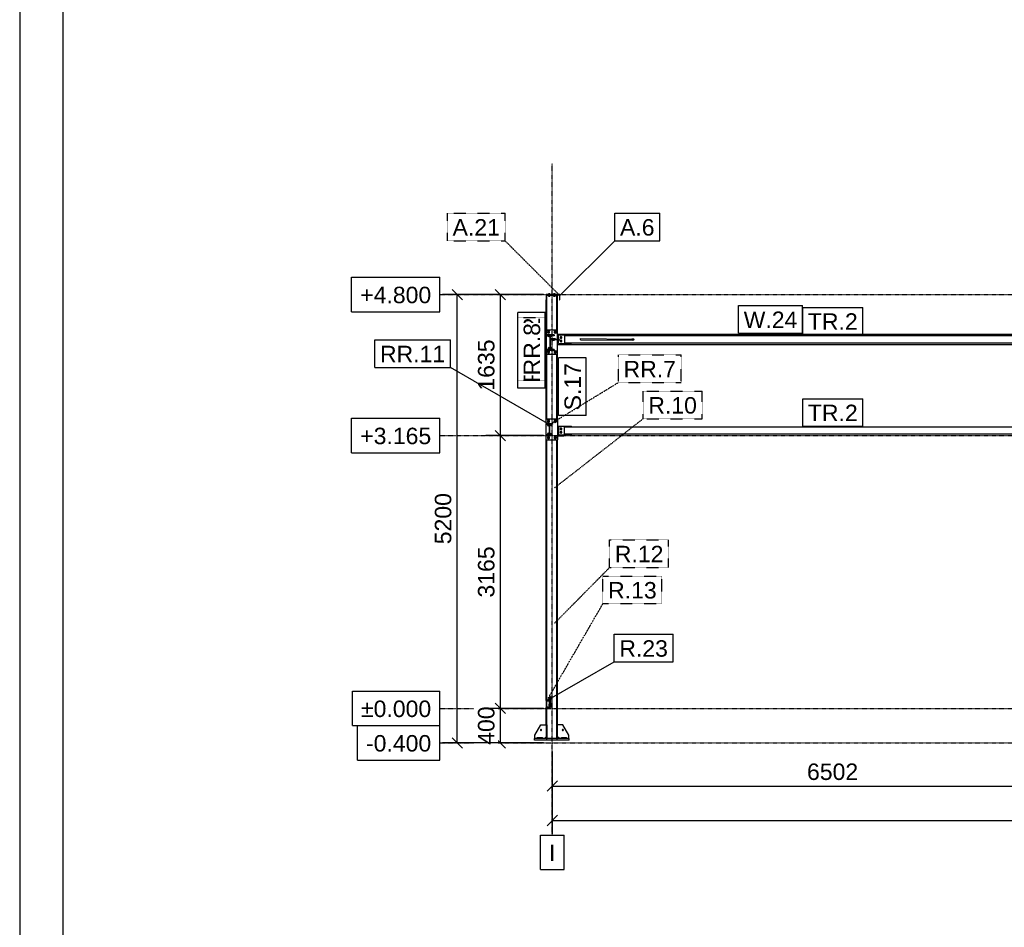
# Model space of a CAD drawing. Header units: millimetres. Extents: x 0 to 59400, y 0 to 42000.
# Tile 4 of 40: x 0 to 11416, y 10527 to 21054. Entities that reach past the tile are written whole.
import ezdxf

# ---------------------------------------------------------------- set-up
doc = ezdxf.new("R2010")
doc.units = ezdxf.units.MM
doc.linetypes.add('DXK_LINE_DOT2', pattern=[3.9198, 1.9599, -1.9599])
doc.linetypes.add('DXK_LINE_DOT3', pattern=[5.9187, 2.979, -0.9799, 0.9799, -0.9799])
for name, color, linetype in [('TS_FORMATKA', 7, 'Continuous'), ('TS_INNE_OBIEKTY', 7, 'Continuous'), ('TS_LINIE_WIDOCZNE', 7, 'Continuous'), ('TS_OPISY', 7, 'Continuous'), ('TS_OPISY_LINIE', 7, 'Continuous'), ('TS_OPISY_RAMKA', 7, 'Continuous'), ('TS_WYMIARY', 7, 'Continuous'), ('TS_WYMIARY_TEKST', 7, 'Continuous'), ('TS_WYPELNIENIE', 7, 'Continuous')]:
    doc.layers.add(name, color=color, linetype=linetype)
doc.styles.add('Arial', font='ARIAL.TTF', dxfattribs={"height": 0.2})

# ---------------------------------------------------------------- blocks, each defined once
blk = doc.blocks.new('Unknown-293000867-1306')
at = {"layer": 'TS_FORMATKA', "color": 7, "linetype": 'Continuous'}
for p, q in [((0, 42000), (0, 0)), ((500, 41500), (500, 500))]:
    blk.add_line(p, q, dxfattribs=at)
blk = doc.blocks.new('Bolt-293000867-1704 - 1320')
at = {"layer": 'TS_INNE_OBIEKTY', "color": 1, "linetype": 'Continuous'}
for p, q in [((6277, 16319), (6268, 16313)), ((6268, 16313), (6268, 16303)), ((6268, 16303), (6277, 16298)), ((6277, 16279), (6268, 16273)), ((6268, 16273), (6268, 16263)), ((6268, 16263), (6277, 16258)), ((6286, 16313), (6277, 16319)), ((6277, 16298), (6286, 16303)), ((6286, 16273), (6277, 16279)), ((6277, 16258), (6286, 16263)), ((6286, 16303), (6286, 16313)), ((6286, 16263), (6286, 16273))]:
    blk.add_line(p, q, dxfattribs=at)
for centre, radius, start, end in [((6277, 16308), 7, 18, 198), ((6277, 16308), 7, 198, 18), ((6277, 16268), 7, 18, 198), ((6277, 16268), 7, 198, 18), ((6277, 16308), 6, 90, 270), ((6277, 16268), 6, 90, 270), ((6277, 16308), 6, 270, 90), ((6277, 16268), 6, 270, 90)]:
    blk.add_arc(centre, radius, start, end, dxfattribs=at)
blk = doc.blocks.new('Bolt-293000867-1708 - 1320')
at = {"layer": 'TS_INNE_OBIEKTY', "color": 1, "linetype": 'Continuous'}
for p, q in [((6277, 17378), (6268, 17373)), ((6268, 17373), (6268, 17363)), ((6268, 17363), (6277, 17358)), ((6286, 17373), (6277, 17378)), ((6277, 17358), (6286, 17363)), ((6286, 17363), (6286, 17373)), ((6277, 17338), (6268, 17333)), ((6268, 17333), (6268, 17323)), ((6268, 17323), (6277, 17318)), ((6286, 17333), (6277, 17338)), ((6277, 17318), (6286, 17323)), ((6286, 17323), (6286, 17333))]:
    blk.add_line(p, q, dxfattribs=at)
for centre, radius, start, end in [((6277, 17368), 7, 18, 198), ((6277, 17368), 7, 198, 18), ((6277, 17368), 6, 90, 270), ((6277, 17368), 6, 270, 90), ((6277, 17328), 7, 18, 198), ((6277, 17328), 7, 198, 18), ((6277, 17328), 6, 90, 270), ((6277, 17328), 6, 270, 90)]:
    blk.add_arc(centre, radius, start, end, dxfattribs=at)
blk = doc.blocks.new('Part-293000867-1352 - 1320')
at = {"layer": 'TS_WYPELNIENIE', "linetype": 'Continuous'}
h = blk.add_hatch(dxfattribs=at)
h.set_pattern_fill('', color=256, scale=70, style=0, pattern_type=0)
h.set_pattern_definition([(45, (6103.9, 17806.1), (-157.15, 157.15), [])])
h.paths.add_polyline_path([(6104, 17866), (6104, 17806), (6108, 17806), (6108, 17862), (6260, 17862), (6260, 17806), (6264, 17806), (6264, 17866)])
at = {"layer": 'TS_INNE_OBIEKTY', "color": 1, "linetype": 'Continuous'}
for p, q in [((6264, 17866), (6104, 17866)), ((6104, 17866), (6104, 17806)), ((6108, 17806), (6108, 17862)), ((6108, 17862), (6260, 17862)), ((6260, 17862), (6260, 17806)), ((6264, 17806), (6264, 17866)), ((6104, 17806), (6108, 17806)), ((6260, 17806), (6264, 17806))]:
    blk.add_line(p, q, dxfattribs=at)
at = {"layer": 'TS_LINIE_WIDOCZNE', "color": 1, "linetype": 'Continuous'}
for p, q in [((6104, 17866), (6104, 17866)), ((6108, 17862), (6108, 17862)), ((6260, 17862), (6260, 17862)), ((6264, 17866), (6264, 17866)), ((6104, 17806), (6104, 17806)), ((6108, 17806), (6108, 17806)), ((6260, 17806), (6260, 17806)), ((6264, 17806), (6264, 17806))]:
    blk.add_line(p, q, dxfattribs=at)
blk = doc.blocks.new('Part-293000867-1358 - 1320')
at = {"layer": 'TS_WYPELNIENIE', "linetype": 'Continuous'}
h = blk.add_hatch(dxfattribs=at)
h.set_pattern_fill('', color=256, scale=70, style=0, pattern_type=0)
h.set_pattern_definition([(45, (6103.9, 13076.1), (-157.15, 157.15), [])])
h.paths.add_polyline_path([(6104, 13156), (6104, 13076), (6144, 13076), (6144, 13156)])
h.paths.add_polyline_path([(6141, 13079), (6107, 13079), (6107, 13153), (6141, 13153)])
at = {"layer": 'TS_INNE_OBIEKTY', "color": 1, "linetype": 'Continuous'}
for p, q in [((6104, 13156), (6104, 13076)), ((6104, 13156), (6144, 13156)), ((6107, 13153), (6141, 13153)), ((6107, 13079), (6107, 13153)), ((6141, 13153), (6141, 13079)), ((6144, 13076), (6144, 13156)), ((6104, 13076), (6144, 13076)), ((6141, 13079), (6107, 13079))]:
    blk.add_line(p, q, dxfattribs=at)
blk = doc.blocks.new('GridLine-293000867-2152 - 1320')
at = {"layer": 'TS_INNE_OBIEKTY', "color": 4, "linetype": 'Continuous'}
for p, q in [((3848, 16431), (4870, 16431)), ((3848, 16031), (3848, 16431)), ((4870, 16031), (4870, 16431)), ((3848, 16031), (4870, 16031))]:
    blk.add_line(p, q, dxfattribs=at)
at = {"layer": 'TS_INNE_OBIEKTY', "color": 4, "linetype": 'DXK_LINE_DOT3'}
blk.add_line((4870, 16231), (43490, 16231), dxfattribs=at)
at = {"layer": 'TS_INNE_OBIEKTY', "color": 2, "linetype": 'Continuous', "style": 'Arial'}
blk.add_text('+3.165', height=191, dxfattribs=at).set_placement((3948, 16131))
blk = doc.blocks.new('Part-293000867-1575 - 1320')
at = {"layer": 'TS_LINIE_WIDOCZNE', "color": 1, "linetype": 'Continuous'}
for p, q in [((6144, 13206), (6144, 13156)), ((6144, 13206), (6150, 13206)), ((6150, 13206), (6150, 13076)), ((6144, 13076), (6150, 13076)), ((6150, 13076), (6150, 13076))]:
    blk.add_line(p, q, dxfattribs=at)
blk = doc.blocks.new('Part-293000867-1537 - 1320')
at = {"layer": 'TS_LINIE_WIDOCZNE', "color": 1, "linetype": 'Continuous'}
for p, q in [((12536, 16328), (6317, 16328)), ((6317, 16248), (6317, 16328)), ((12536, 16248), (12536, 16328)), ((12536, 16248), (6317, 16248))]:
    blk.add_line(p, q, dxfattribs=at)
blk = doc.blocks.new('Part-293000867-1457 - 1320')
at = {"layer": 'TS_LINIE_WIDOCZNE', "color": 1, "linetype": 'Continuous'}
for p, q in [((6112, 17856), (6108, 17856)), ((6112, 17456), (6112, 17856)), ((6228, 17456), (6228, 17856)), ((6228, 17856), (6237, 17856)), ((6237, 17456), (6237, 17856)), ((6104, 17456), (6104, 17806)), ((6104, 16423), (6104, 17176)), ((6112, 16423), (6112, 17176)), ((6228, 16423), (6228, 17176)), ((6237, 16423), (6237, 17176)), ((6104, 13156), (6104, 16183)), ((6112, 13156), (6112, 16183)), ((6228, 12876), (6228, 16183)), ((6237, 12876), (6237, 16183)), ((6112, 13079), (6112, 13153)), ((6104, 12876), (6104, 13076)), ((6112, 12876), (6112, 13076))]:
    blk.add_line(p, q, dxfattribs=at)
blk = doc.blocks.new('Part-293000867-1599 - 1320')
at = {"layer": 'TS_LINIE_WIDOCZNE', "color": 1, "linetype": 'Continuous'}
for p, q in [((5970, 12696), (5970, 12716)), ((6370, 12716), (5970, 12716)), ((6370, 12696), (5970, 12696)), ((6370, 12696), (6370, 12716))]:
    blk.add_line(p, q, dxfattribs=at)
blk = doc.blocks.new('Part-293000867-1603 - 1320')
at = {"layer": 'TS_LINIE_WIDOCZNE', "color": 1, "linetype": 'Continuous'}
for p, q in [((6000, 12716), (6000, 12728)), ((6000, 12728), (6060, 12728)), ((6060, 12716), (6060, 12728))]:
    blk.add_line(p, q, dxfattribs=at)
blk = doc.blocks.new('Part-293000867-1488 - 1320')
at = {"layer": 'TS_LINIE_WIDOCZNE', "color": 1, "linetype": 'Continuous'}
for p, q in [((6109, 17856), (6109, 17862)), ((6242, 17856), (6109, 17856)), ((6242, 17862), (6242, 17856))]:
    blk.add_line(p, q, dxfattribs=at)
blk = doc.blocks.new('Bolt-293000867-1489 - 1320')
at = {"layer": 'TS_INNE_OBIEKTY', "color": 1, "linetype": 'Continuous'}
for p, q in [((6148, 17874), (6130, 17874)), ((6130, 17874), (6130, 17866)), ((6139, 17866), (6139, 17874)), ((6148, 17866), (6148, 17874)), ((6208, 17874), (6190, 17874)), ((6190, 17874), (6190, 17866)), ((6199, 17866), (6199, 17874)), ((6208, 17874), (6208, 17866))]:
    blk.add_line(p, q, dxfattribs=at)
blk = doc.blocks.new('Bolt-293000867-1490 - 1320')
at = {"layer": 'TS_INNE_OBIEKTY', "color": 1, "linetype": 'Continuous'}
for p, q in [((6148, 17874), (6130, 17874)), ((6130, 17874), (6130, 17866)), ((6130, 17856), (6130, 17848)), ((6130, 17848), (6148, 17848)), ((6139, 17866), (6139, 17874)), ((6139, 17848), (6139, 17856)), ((6148, 17866), (6148, 17874)), ((6148, 17856), (6148, 17848)), ((6208, 17874), (6190, 17874)), ((6190, 17874), (6190, 17866)), ((6190, 17856), (6190, 17848)), ((6190, 17848), (6208, 17848)), ((6199, 17866), (6199, 17874)), ((6199, 17848), (6199, 17856)), ((6208, 17874), (6208, 17866)), ((6208, 17856), (6208, 17848))]:
    blk.add_line(p, q, dxfattribs=at)
blk = doc.blocks.new('Part-293000867-1829 - 1320')
at = {"layer": 'TS_LINIE_WIDOCZNE', "color": 1, "linetype": 'Continuous'}
for p, q in [((6237, 17408), (12611, 17408)), ((12611, 17408), (12611, 17408)), ((12611, 17396), (12611, 17408)), ((6237, 17288), (12611, 17288)), ((12611, 17288), (12611, 17300))]:
    blk.add_line(p, q, dxfattribs=at)
blk = doc.blocks.new('Bolt-293000867-1611 - 1320')
at = {"layer": 'TS_INNE_OBIEKTY', "color": 1, "linetype": 'Continuous'}
for start, end in [(90, 270), (90, 270), (270, 90), (270, 90)]:
    blk.add_arc((6297, 12816), 7, start, end, dxfattribs=at)
blk = doc.blocks.new('Part-293000867-1504 - 1320')
at = {"layer": 'TS_WYPELNIENIE', "linetype": 'Continuous'}
h = blk.add_hatch(dxfattribs=at)
h.set_pattern_fill('', color=256, scale=70, style=0, pattern_type=0)
h.set_pattern_definition([(45, (6103.9, 17387.78), (-157.15, 157.15), [])])
h.paths.add_polyline_path([(6104, 17396), (6104, 17388), (6147, 17388), (6147, 17224), (6104, 17224), (6104, 17216), (6195, 17216), (6195, 17224), (6152, 17224), (6152, 17388), (6195, 17388), (6195, 17396)])
at = {"layer": 'TS_INNE_OBIEKTY', "color": 1, "linetype": 'Continuous'}
for p, q in [((6104, 17396), (6104, 17388)), ((6104, 17396), (6195, 17396)), ((6104, 17388), (6147, 17388)), ((6147, 17388), (6147, 17224)), ((6195, 17388), (6152, 17388)), ((6152, 17388), (6152, 17224)), ((6195, 17396), (6195, 17388)), ((6104, 17216), (6104, 17224)), ((6147, 17224), (6104, 17224)), ((6195, 17216), (6104, 17216)), ((6152, 17224), (6195, 17224)), ((6195, 17224), (6195, 17216))]:
    blk.add_line(p, q, dxfattribs=at)
at = {"layer": 'TS_LINIE_WIDOCZNE', "color": 1, "linetype": 'Continuous'}
for p, q in [((6104, 17404), (6195, 17404)), ((6104, 17396), (6104, 17404)), ((6195, 17396), (6195, 17404)), ((6104, 17232), (6147, 17232)), ((6104, 17224), (6104, 17232)), ((6152, 17232), (6195, 17232)), ((6195, 17224), (6195, 17232))]:
    blk.add_line(p, q, dxfattribs=at)
blk = doc.blocks.new('Part-293000867-1506 - 1320')
at = {"layer": 'TS_WYPELNIENIE', "linetype": 'Continuous'}
h = blk.add_hatch(dxfattribs=at)
h.set_pattern_fill('', color=256, scale=70, style=0, pattern_type=0)
h.set_pattern_definition([(45, (6103.9, 16364.2), (-157.15, 157.15), [])])
h.paths.add_polyline_path([(6104, 16371), (6104, 16364), (6138, 16364), (6138, 16238), (6104, 16238), (6104, 16231), (6177, 16231), (6177, 16238), (6143, 16238), (6143, 16364), (6177, 16364), (6177, 16371)])
at = {"layer": 'TS_INNE_OBIEKTY', "color": 1, "linetype": 'Continuous'}
for p, q in [((6104, 16371), (6104, 16364)), ((6104, 16371), (6177, 16371)), ((6104, 16364), (6138, 16364)), ((6138, 16364), (6138, 16238)), ((6177, 16364), (6143, 16364)), ((6143, 16364), (6143, 16238)), ((6177, 16371), (6177, 16364)), ((6138, 16238), (6104, 16238)), ((6104, 16238), (6104, 16231)), ((6104, 16231), (6177, 16231)), ((6143, 16238), (6177, 16238)), ((6177, 16231), (6177, 16238))]:
    blk.add_line(p, q, dxfattribs=at)
blk = doc.blocks.new('Part-293000867-1509 - 1320')
at = {"layer": 'TS_LINIE_WIDOCZNE', "color": 1, "linetype": 'Continuous'}
for p, q in [((6104, 16371), (6104, 16423)), ((6104, 16423), (6237, 16423)), ((6104, 16238), (6104, 16364)), ((6237, 16423), (6237, 16183)), ((6104, 16183), (6104, 16231)), ((6104, 16183), (6237, 16183))]:
    blk.add_line(p, q, dxfattribs=at)
blk = doc.blocks.new('Bolt-293000867-1510 - 1320')
at = {"layer": 'TS_INNE_OBIEKTY', "color": 1, "linetype": 'Continuous'}
for centre, start, end in [((6126, 16351), 90, 270), ((6126, 16351), 90, 270), ((6126, 16351), 270, 90), ((6126, 16351), 270, 90), ((6126, 16251), 90, 270), ((6126, 16251), 90, 270), ((6126, 16251), 270, 90), ((6126, 16251), 270, 90)]:
    blk.add_arc(centre, 7, start, end, dxfattribs=at)
blk = doc.blocks.new('Bolt-293000867-1511 - 1320')
at = {"layer": 'TS_INNE_OBIEKTY', "color": 1, "linetype": 'Continuous'}
for centre, start, end in [((6154, 16351), 90, 270), ((6154, 16351), 90, 270), ((6154, 16351), 270, 90), ((6154, 16351), 270, 90), ((6154, 16251), 90, 270), ((6154, 16251), 90, 270), ((6154, 16251), 270, 90), ((6154, 16251), 270, 90)]:
    blk.add_arc(centre, 7, start, end, dxfattribs=at)
blk = doc.blocks.new('Bolt-293000867-1512 - 1320')
at = {"layer": 'TS_INNE_OBIEKTY', "color": 1, "linetype": 'Continuous'}
for p, q in [((6130, 16412), (6118, 16405)), ((6118, 16405), (6118, 16391)), ((6118, 16391), (6130, 16384)), ((6142, 16405), (6130, 16412)), ((6130, 16384), (6142, 16391)), ((6142, 16391), (6142, 16405)), ((6210, 16412), (6198, 16405)), ((6198, 16405), (6198, 16391)), ((6198, 16391), (6210, 16384)), ((6222, 16405), (6210, 16412)), ((6210, 16384), (6222, 16391)), ((6222, 16391), (6222, 16405)), ((6130, 16222), (6118, 16215)), ((6118, 16215), (6118, 16201)), ((6142, 16215), (6130, 16222)), ((6142, 16201), (6142, 16215)), ((6210, 16222), (6198, 16215)), ((6198, 16215), (6198, 16201)), ((6222, 16215), (6210, 16222)), ((6222, 16201), (6222, 16215)), ((6118, 16201), (6130, 16194)), ((6130, 16194), (6142, 16201)), ((6198, 16201), (6210, 16194)), ((6210, 16194), (6222, 16201))]:
    blk.add_line(p, q, dxfattribs=at)
for centre, radius, start, end in [((6130, 16398), 9, 18, 198), ((6130, 16398), 8, 90, 270), ((6130, 16398), 9, 198, 18), ((6130, 16398), 8, 270, 90), ((6210, 16398), 9, 18, 198), ((6210, 16398), 8, 90, 270), ((6210, 16398), 9, 198, 18), ((6210, 16398), 8, 270, 90), ((6130, 16208), 9, 18, 198), ((6130, 16208), 8, 90, 270), ((6130, 16208), 9, 198, 18), ((6130, 16208), 8, 270, 90), ((6210, 16208), 9, 18, 198), ((6210, 16208), 8, 90, 270), ((6210, 16208), 9, 198, 18), ((6210, 16208), 8, 270, 90)]:
    blk.add_arc(centre, radius, start, end, dxfattribs=at)
blk = doc.blocks.new('Part-293000867-1601 - 1320')
at = {"layer": 'TS_LINIE_WIDOCZNE', "color": 1, "linetype": 'Continuous'}
for p, q in [((6297, 12876), (6237, 12876)), ((6367, 12756), (6297, 12876)), ((6257, 12716), (6237, 12736)), ((6367, 12716), (6367, 12756))]:
    blk.add_line(p, q, dxfattribs=at)
blk = doc.blocks.new('Part-293000867-1605 - 1320')
at = {"layer": 'TS_LINIE_WIDOCZNE', "color": 1, "linetype": 'Continuous'}
for p, q in [((5974, 12756), (6044, 12876)), ((6044, 12876), (6104, 12876)), ((5974, 12716), (5974, 12756)), ((6084, 12716), (6104, 12736))]:
    blk.add_line(p, q, dxfattribs=at)
blk = doc.blocks.new('Bolt-293000867-2090 - 1320')
at = {"layer": 'TS_INNE_OBIEKTY', "color": 1, "linetype": 'Continuous'}
for p, q in [((6182, 17353), (6177, 17353)), ((6177, 17353), (6182, 17353)), ((6177, 17352), (6177, 17353)), ((6182, 17353), (6192, 17353)), ((6192, 17353), (6182, 17353)), ((6182, 17353), (6182, 17352)), ((6192, 17353), (6197, 17353)), ((6197, 17353), (6192, 17353)), ((6192, 17352), (6192, 17353)), ((6197, 17352), (6197, 17353)), ((6177, 17340), (6177, 17332)), ((6177, 17332), (6182, 17332)), ((6182, 17332), (6182, 17339)), ((6192, 17332), (6182, 17332)), ((6192, 17339), (6192, 17332)), ((6197, 17332), (6192, 17332)), ((6197, 17339), (6197, 17332))]:
    blk.add_line(p, q, dxfattribs=at)
blk = doc.blocks.new('Bolt-293000867-1609 - 1320')
at = {"layer": 'TS_INNE_OBIEKTY', "color": 1, "linetype": 'Continuous'}
for start, end in [(108, 288), (108, 288), (288, 108), (288, 108)]:
    blk.add_arc((6044, 12816), 7, start, end, dxfattribs=at)
blk = doc.blocks.new('GridLine-293000867-2150 - 1320')
at = {"layer": 'TS_INNE_OBIEKTY', "color": 4, "linetype": 'Continuous'}
for p, q in [((3915, 12866), (4870, 12866)), ((3915, 12466), (3915, 12866)), ((4870, 12466), (4870, 12866)), ((3915, 12466), (4870, 12466))]:
    blk.add_line(p, q, dxfattribs=at)
at = {"layer": 'TS_INNE_OBIEKTY', "color": 4, "linetype": 'DXK_LINE_DOT3'}
blk.add_line((4870, 12666), (43490, 12666), dxfattribs=at)
at = {"layer": 'TS_INNE_OBIEKTY', "color": 2, "linetype": 'Continuous', "style": 'Arial'}
blk.add_text('-0.400', height=191, dxfattribs=at).set_placement((4015, 12566))
blk = doc.blocks.new('Part-293000867-1540 - 1320')
at = {"layer": 'TS_LINIE_WIDOCZNE', "color": 1, "linetype": 'Continuous'}
for p, q in [((12536, 17388), (6317, 17388)), ((6317, 17388), (6317, 17308)), ((12536, 17357), (12536, 17388)), ((6317, 17308), (12536, 17308)), ((12536, 17308), (12536, 17345))]:
    blk.add_line(p, q, dxfattribs=at)
blk = doc.blocks.new('Part-293000867-1574 - 1320')
at = {"layer": 'TS_LINIE_WIDOCZNE', "color": 1, "linetype": 'Continuous'}
for p, q in [((6150, 13206), (6156, 13206)), ((6156, 13206), (6156, 13076)), ((6150, 13076), (6156, 13076))]:
    blk.add_line(p, q, dxfattribs=at)
blk = doc.blocks.new('Bolt-293000867-1576 - 1320')
at = {"layer": 'TS_INNE_OBIEKTY', "color": 1, "linetype": 'Continuous'}
for p, q in [((6136, 13185), (6136, 13167)), ((6136, 13185), (6144, 13185)), ((6136, 13176), (6144, 13176)), ((6136, 13167), (6144, 13167)), ((6156, 13185), (6163, 13185)), ((6156, 13176), (6163, 13176)), ((6156, 13167), (6163, 13167)), ((6163, 13167), (6163, 13185)), ((6136, 13115), (6136, 13097)), ((6141, 13115), (6136, 13115)), ((6136, 13106), (6141, 13106)), ((6136, 13097), (6141, 13097)), ((6156, 13115), (6163, 13115)), ((6156, 13106), (6163, 13106)), ((6156, 13097), (6163, 13097)), ((6163, 13097), (6163, 13115))]:
    blk.add_line(p, q, dxfattribs=at)
blk = doc.blocks.new('Part-293000867-1606 - 1320')
at = {"layer": 'TS_LINIE_WIDOCZNE', "color": 1, "linetype": 'Continuous'}
for p, q in [((6280, 12716), (6280, 12728)), ((6280, 12728), (6340, 12728)), ((6340, 12716), (6340, 12728))]:
    blk.add_line(p, q, dxfattribs=at)
blk = doc.blocks.new('Part-293000867-1702 - 1320')
at = {"layer": 'TS_LINIE_WIDOCZNE', "color": 1, "linetype": 'Continuous'}
for p, q in [((6237, 16338), (6247, 16338)), ((6237, 16228), (6307, 16228)), ((6307, 16228), (6307, 16238))]:
    blk.add_line(p, q, dxfattribs=at)
blk = doc.blocks.new('Part-293000867-1703 - 1320')
at = {"layer": 'TS_LINIE_WIDOCZNE', "color": 1, "linetype": 'Continuous'}
for p, q in [((6247, 16338), (6247, 16238)), ((6247, 16338), (6397, 16338)), ((6397, 16328), (6397, 16338)), ((6247, 16238), (6397, 16238)), ((6397, 16238), (6397, 16248))]:
    blk.add_line(p, q, dxfattribs=at)
blk = doc.blocks.new('Part-293000867-1706 - 1320')
at = {"layer": 'TS_LINIE_WIDOCZNE', "color": 1, "linetype": 'Continuous'}
for p, q in [((6237, 17398), (6247, 17398)), ((6237, 17288), (6307, 17288)), ((6307, 17288), (6307, 17298))]:
    blk.add_line(p, q, dxfattribs=at)
blk = doc.blocks.new('Part-293000867-1707 - 1320')
at = {"layer": 'TS_LINIE_WIDOCZNE', "color": 1, "linetype": 'Continuous'}
for p, q in [((6247, 17346), (6247, 17398)), ((6247, 17398), (6397, 17398)), ((6397, 17388), (6397, 17398)), ((6247, 17298), (6247, 17339)), ((6247, 17298), (6397, 17298)), ((6397, 17298), (6397, 17308))]:
    blk.add_line(p, q, dxfattribs=at)
blk = doc.blocks.new('Part-293000867-2089 - 1320')
at = {"layer": 'TS_LINIE_WIDOCZNE', "color": 1, "linetype": 'Continuous'}
for p, q in [((6157, 17340), (6157, 17344)), ((6166, 17340), (6157, 17340)), ((6166, 17340), (6166, 17344)), ((6245, 17339), (6166, 17340)), ((6193, 17345), (6245, 17345)), ((6259, 17345), (6212, 17346)), ((6245, 17339), (6245, 17345)), ((6245, 17345), (6259, 17345)), ((6259, 17339), (6245, 17339)), ((6259, 17339), (6259, 17345))]:
    blk.add_line(p, q, dxfattribs=at)
blk = doc.blocks.new('GridLine-293000867-2149 - 1320')
at = {"layer": 'TS_INNE_OBIEKTY', "color": 4, "linetype": 'DXK_LINE_DOT3'}
blk.add_line((6174, 11596), (6174, 19387), dxfattribs=at)
at = {"layer": 'TS_INNE_OBIEKTY', "color": 4, "linetype": 'Continuous'}
for p, q in [((6037, 11596), (6311, 11596)), ((6037, 11196), (6037, 11596)), ((6311, 11196), (6311, 11596)), ((6037, 11196), (6311, 11196))]:
    blk.add_line(p, q, dxfattribs=at)
at = {"layer": 'TS_INNE_OBIEKTY', "color": 2, "linetype": 'Continuous', "style": 'Arial'}
blk.add_text('I', height=191, dxfattribs=at).set_placement((6137, 11296))
blk = doc.blocks.new('Part-293000867-1843 - 1320')
at = {"layer": 'TS_LINIE_WIDOCZNE', "color": 1, "linetype": 'Continuous'}
blk.add_line((6237, 17176), (6237, 17176), dxfattribs=at)
blk.add_line((6237, 17176), (6237, 17176), dxfattribs=at)
blk = doc.blocks.new('Part-293000867-1848 - 1320')
at = {"layer": 'TS_LINIE_WIDOCZNE', "color": 1, "linetype": 'Continuous'}
for p, q in [((6104, 17456), (6104, 17176)), ((6104, 17456), (6104, 17456)), ((6104, 17176), (6104, 17176))]:
    blk.add_line(p, q, dxfattribs=at)
blk = doc.blocks.new('Part-293000867-1849 - 1320')
at = {"layer": 'TS_LINIE_WIDOCZNE', "color": 1, "linetype": 'Continuous'}
for p, q in [((6104, 17404), (6104, 17456)), ((6104, 17456), (6237, 17456)), ((6104, 17232), (6104, 17388)), ((6237, 17346), (6237, 17456)), ((6237, 17176), (6237, 17339)), ((6104, 17176), (6104, 17216)), ((6104, 17176), (6237, 17176))]:
    blk.add_line(p, q, dxfattribs=at)
blk = doc.blocks.new('Bolt-293000867-1850 - 1320')
at = {"layer": 'TS_INNE_OBIEKTY', "color": 1, "linetype": 'Continuous'}
for centre, start, end in [((6136, 17384), 148.7634, 31.23), ((6136, 17384), 148.7634, 31.23), ((6136, 17244), 89.9236, 269.9236), ((6136, 17244), 89.9236, 269.9236), ((6136, 17244), 269.9236, 89.9236), ((6136, 17244), 269.9236, 89.9236)]:
    blk.add_arc(centre, 7, start, end, dxfattribs=at)
blk = doc.blocks.new('Bolt-293000867-1851 - 1320')
at = {"layer": 'TS_INNE_OBIEKTY', "color": 1, "linetype": 'Continuous'}
for centre, start, end in [((6163, 17384), 148.4241, 31.5688), ((6163, 17384), 148.4241, 31.5688), ((6163, 17244), 89.9236, 269.9236), ((6163, 17244), 89.9236, 269.9236), ((6163, 17244), 269.9236, 89.9236), ((6163, 17244), 269.9236, 89.9236)]:
    blk.add_arc(centre, 7, start, end, dxfattribs=at)
blk = doc.blocks.new('Bolt-293000867-1852 - 1320')
at = {"layer": 'TS_INNE_OBIEKTY', "color": 1, "linetype": 'Continuous'}
for p, q in [((6130, 17445), (6118, 17438)), ((6118, 17438), (6118, 17424)), ((6118, 17424), (6130, 17417)), ((6142, 17438), (6130, 17445)), ((6130, 17417), (6142, 17424)), ((6142, 17424), (6142, 17438)), ((6210, 17445), (6198, 17438)), ((6198, 17438), (6198, 17424)), ((6198, 17424), (6210, 17417)), ((6222, 17438), (6210, 17445)), ((6210, 17417), (6222, 17424)), ((6222, 17424), (6222, 17438)), ((6130, 17215), (6118, 17208)), ((6118, 17208), (6118, 17194)), ((6118, 17194), (6130, 17187)), ((6142, 17208), (6130, 17215)), ((6130, 17187), (6142, 17194)), ((6142, 17194), (6142, 17208)), ((6210, 17215), (6198, 17208)), ((6198, 17208), (6198, 17194)), ((6198, 17194), (6210, 17187)), ((6222, 17208), (6210, 17215)), ((6210, 17187), (6222, 17194)), ((6222, 17194), (6222, 17208))]:
    blk.add_line(p, q, dxfattribs=at)
for centre, radius, start, end in [((6130, 17431), 9, 18, 198), ((6130, 17431), 8, 90, 270), ((6130, 17431), 9, 198, 18), ((6130, 17431), 8, 270, 90), ((6210, 17431), 9, 18, 198), ((6210, 17431), 8, 90, 270), ((6210, 17431), 9, 198, 18), ((6210, 17431), 8, 270, 90), ((6130, 17201), 9, 18, 198), ((6130, 17201), 8, 90, 270), ((6130, 17201), 9, 198, 18), ((6130, 17201), 8, 270, 90), ((6210, 17201), 9, 18, 198), ((6210, 17201), 8, 90, 270), ((6210, 17201), 9, 198, 18), ((6210, 17201), 8, 270, 90)]:
    blk.add_arc(centre, radius, start, end, dxfattribs=at)
blk = doc.blocks.new('GridLine-293000867-2151 - 1320')
at = {"layer": 'TS_INNE_OBIEKTY', "color": 4, "linetype": 'Continuous'}
for p, q in [((3857, 13266), (4870, 13266)), ((3857, 12866), (3857, 13266)), ((4870, 12866), (4870, 13266)), ((3857, 12866), (4870, 12866))]:
    blk.add_line(p, q, dxfattribs=at)
at = {"layer": 'TS_INNE_OBIEKTY', "color": 4, "linetype": 'DXK_LINE_DOT3'}
blk.add_line((4870, 13066), (43490, 13066), dxfattribs=at)
at = {"layer": 'TS_INNE_OBIEKTY', "color": 2, "linetype": 'Continuous', "style": 'Arial'}
blk.add_text('±0.000', height=191, dxfattribs=at).set_placement((3957, 12966))
blk = doc.blocks.new('Part-293000867-1972 - 1320')
at = {"layer": 'TS_LINIE_WIDOCZNE', "color": 1, "linetype": 'Continuous'}
for p, q in [((6212, 17352), (6152, 17352)), ((6192, 17344), (6192, 17352)), ((6212, 17346), (6212, 17352)), ((6152, 17344), (6193, 17344))]:
    blk.add_line(p, q, dxfattribs=at)
blk = doc.blocks.new('Part-293000867-1989 - 1320')
at = {"layer": 'TS_WYPELNIENIE', "linetype": 'Continuous'}
h = blk.add_hatch(dxfattribs=at)
h.set_pattern_fill('', color=256, scale=70, style=0, pattern_type=0)
h.set_pattern_definition([(45, (7098.76, 17339.99), (-157.15, 157.15), [])])
h.paths.add_polyline_path([(7094, 17344), (7099, 17340), (7110, 17338), (7122, 17340), (7126, 17344), (7121, 17348), (7110, 17350), (7098, 17348)])
at = {"layer": 'TS_INNE_OBIEKTY', "color": 1, "linetype": 'Continuous'}
for p, q in [((7098, 17348), (7094, 17344)), ((7094, 17344), (7099, 17340)), ((7110, 17350), (7098, 17348)), ((7099, 17340), (7110, 17338)), ((7121, 17348), (7110, 17350)), ((7110, 17338), (7122, 17340)), ((7126, 17344), (7121, 17348)), ((7122, 17340), (7126, 17344))]:
    blk.add_line(p, q, dxfattribs=at)
at = {"layer": 'TS_LINIE_WIDOCZNE', "color": 1, "linetype": 'Continuous'}
for p, q in [((6500, 17349), (6501, 17353)), ((6501, 17353), (6503, 17355)), ((6503, 17355), (7110, 17350)), ((6501, 17345), (6500, 17349)), ((6503, 17343), (6501, 17345)), ((6503, 17343), (7110, 17338))]:
    blk.add_line(p, q, dxfattribs=at)
blk = doc.blocks.new('Part-293000867-2005 - 1320')
at = {"layer": 'TS_LINIE_WIDOCZNE', "color": 1, "linetype": 'Continuous'}
for p, q in [((6225, 12876), (6225, 12716)), ((6237, 12876), (6225, 12876)), ((6237, 12716), (6237, 12876)), ((6225, 12756), (6237, 12756)), ((6225, 12716), (6237, 12716))]:
    blk.add_line(p, q, dxfattribs=at)
blk = doc.blocks.new('Part-293000867-2006 - 1320')
at = {"layer": 'TS_LINIE_WIDOCZNE', "color": 1, "linetype": 'Continuous'}
for p, q in [((6104, 12876), (6104, 12716)), ((6116, 12876), (6104, 12876)), ((6116, 12716), (6116, 12876)), ((6104, 12756), (6116, 12756)), ((6104, 12716), (6116, 12716))]:
    blk.add_line(p, q, dxfattribs=at)
blk = doc.blocks.new('GridLine-293000867-2153 - 1320')
at = {"layer": 'TS_INNE_OBIEKTY', "color": 4, "linetype": 'Continuous'}
for p, q in [((3848, 18066), (4870, 18066)), ((3848, 17666), (3848, 18066)), ((4870, 17666), (4870, 18066)), ((3848, 17666), (4870, 17666))]:
    blk.add_line(p, q, dxfattribs=at)
at = {"layer": 'TS_INNE_OBIEKTY', "color": 4, "linetype": 'DXK_LINE_DOT3'}
blk.add_line((4870, 17866), (43490, 17866), dxfattribs=at)
at = {"layer": 'TS_INNE_OBIEKTY', "color": 2, "linetype": 'Continuous', "style": 'Arial'}
blk.add_text('+4.800', height=191, dxfattribs=at).set_placement((3948, 17766))
blk = doc.blocks.new('StraightDimension-293000867-2164 - 1320')
at = {"layer": 'TS_WYMIARY', "color": 174, "linetype": 'Continuous'}
for p, q in [((5634, 17806), (5514, 17926)), ((6074, 17866), (5404, 17866)), ((5574, 16231), (5574, 17866)), ((6074, 16231), (5404, 16231)), ((5514, 16291), (5634, 16171))]:
    blk.add_line(p, q, dxfattribs=at)
at = {"color": 0}
blk.add_wipeout([(5544, 17385), (5264, 17385), (5264, 16712), (5544, 16712)], dxfattribs=at).dxf.layer = 'TS_WYMIARY'
at = {"layer": 'TS_WYMIARY_TEKST', "color": 96, "style": 'Arial'}
blk.add_text('1635', height=191, rotation=90.0002, dxfattribs=at).set_placement((5504, 16752))
blk = doc.blocks.new('StraightDimension-293000867-2166 - 1320')
at = {"layer": 'TS_WYMIARY', "color": 174, "linetype": 'Continuous'}
for p, q in [((6074, 13066), (5404, 13066)), ((5514, 13126), (5634, 13006)), ((5574, 12666), (5574, 13066)), ((5634, 12606), (5514, 12726)), ((6074, 12666), (5404, 12666))]:
    blk.add_line(p, q, dxfattribs=at)
at = {"color": 0}
blk.add_wipeout([(5544, 13128), (5264, 13128), (5264, 12604), (5544, 12604)], dxfattribs=at).dxf.layer = 'TS_WYMIARY'
at = {"layer": 'TS_WYMIARY_TEKST', "color": 96, "style": 'Arial'}
blk.add_text('400', height=191, rotation=90.0002, dxfattribs=at).set_placement((5504, 12644))
blk = doc.blocks.new('StraightDimension-293000867-2168 - 1320')
at = {"layer": 'TS_WYMIARY', "color": 174, "linetype": 'Continuous'}
for p, q in [((6174, 12566), (6174, 11606)), ((6234, 11826), (6114, 11706)), ((6174, 11766), (40490, 11766))]:
    blk.add_line(p, q, dxfattribs=at)
blk = doc.blocks.new('StraightDimension-293000867-2162 - 1320')
at = {"layer": 'TS_WYMIARY', "color": 174, "linetype": 'Continuous'}
for p, q in [((6174, 12566), (6174, 12006)), ((12676, 12566), (12676, 12006)), ((6234, 12226), (6114, 12106)), ((12616, 12106), (12736, 12226)), ((6174, 12166), (12676, 12166))]:
    blk.add_line(p, q, dxfattribs=at)
at = {"color": 0}
blk.add_wipeout([(9761, 12196), (9761, 12476), (9088, 12476), (9088, 12196)], dxfattribs=at).dxf.layer = 'TS_WYMIARY'
at = {"layer": 'TS_WYMIARY_TEKST', "color": 96, "style": 'Arial'}
blk.add_text('6502', height=191, dxfattribs=at).set_placement((9128, 12236))
blk = doc.blocks.new('StraightDimension-293000867-2170 - 1320')
at = {"layer": 'TS_WYMIARY', "color": 174, "linetype": 'Continuous'}
for p, q in [((5134, 17806), (5014, 17926)), ((6074, 17866), (4904, 17866)), ((5074, 12666), (5074, 17866)), ((5014, 12726), (5134, 12606)), ((6074, 12666), (4904, 12666))]:
    blk.add_line(p, q, dxfattribs=at)
at = {"color": 0}
blk.add_wipeout([(5044, 15603), (4764, 15603), (4764, 14930), (5044, 14930)], dxfattribs=at).dxf.layer = 'TS_WYMIARY'
at = {"layer": 'TS_WYMIARY_TEKST', "color": 96, "style": 'Arial'}
blk.add_text('5200', height=191, rotation=90.0002, dxfattribs=at).set_placement((5004, 14970))
blk = doc.blocks.new('StraightDimension-293000867-2165 - 1320')
at = {"layer": 'TS_WYMIARY', "color": 174, "linetype": 'Continuous'}
for p, q in [((6074, 16231), (5404, 16231)), ((5634, 16171), (5514, 16291)), ((5574, 13066), (5574, 16231)), ((6074, 13066), (5404, 13066)), ((5514, 13126), (5634, 13006))]:
    blk.add_line(p, q, dxfattribs=at)
at = {"color": 0}
blk.add_wipeout([(5544, 14985), (5264, 14985), (5264, 14312), (5544, 14312)], dxfattribs=at).dxf.layer = 'TS_WYMIARY'
at = {"layer": 'TS_WYMIARY_TEKST', "color": 96, "style": 'Arial'}
blk.add_text('3165', height=191, rotation=90.0002, dxfattribs=at).set_placement((5504, 14352))
blk = doc.blocks.new('Mark-293000867-2367 - 1320')
at = {"layer": 'TS_OPISY_LINIE', "linetype": 'DXK_LINE_DOT2'}
blk.add_line((6112, 13156), (6762, 14281), dxfattribs=at)
at = {"layer": 'TS_OPISY_RAMKA', "linetype": 'DXK_LINE_DOT2'}
for p, q in [((6762, 14601), (7445, 14601)), ((6762, 14281), (6762, 14601)), ((7445, 14281), (7445, 14601)), ((6762, 14281), (7445, 14281))]:
    blk.add_line(p, q, dxfattribs=at)
blk.add_wipeout([(7385, 14341), (7385, 14541), (6822, 14541), (6822, 14341)]).dxf.layer = 'TS_OPISY_LINIE'
blk.add_wipeout([(7385, 14341), (7385, 14541), (6822, 14541), (6822, 14341)]).dxf.layer = 'TS_OPISY_LINIE'
at = {"layer": 'TS_OPISY', "style": 'Arial'}
blk.add_text('R.13', height=191, dxfattribs=at).set_placement((6822, 14341))
blk = doc.blocks.new('Mark-293000867-2394 - 1320')
at = {"layer": 'TS_OPISY_RAMKA', "linetype": 'Continuous'}
for p, q in [((6247, 16463), (6247, 17131)), ((6567, 17131), (6247, 17131)), ((6567, 16463), (6567, 17131)), ((6567, 16463), (6247, 16463))]:
    blk.add_line(p, q, dxfattribs=at)
blk.add_wipeout([(6507, 17071), (6307, 17071), (6307, 16523), (6507, 16523)]).dxf.layer = 'TS_OPISY_LINIE'
blk.add_wipeout([(6507, 17071), (6307, 17071), (6307, 16523), (6507, 16523)]).dxf.layer = 'TS_OPISY_LINIE'
at = {"layer": 'TS_OPISY', "style": 'Arial'}
blk.add_text('S.17', height=191, rotation=90.0002, dxfattribs=at).set_placement((6507, 16523))
blk = doc.blocks.new('Mark-293000867-2355 - 1320')
at = {"layer": 'TS_OPISY_LINIE', "linetype": 'Continuous'}
blk.add_line((6263, 17854), (6900, 18490), dxfattribs=at)
at = {"layer": 'TS_OPISY_RAMKA', "linetype": 'Continuous'}
for p, q in [((6900, 18810), (7420, 18810)), ((6900, 18490), (6900, 18810)), ((7420, 18490), (7420, 18810)), ((6900, 18490), (7420, 18490))]:
    blk.add_line(p, q, dxfattribs=at)
blk.add_wipeout([(7360, 18550), (7360, 18750), (6960, 18750), (6960, 18550)]).dxf.layer = 'TS_OPISY_LINIE'
blk.add_wipeout([(7360, 18550), (7360, 18750), (6960, 18750), (6960, 18550)]).dxf.layer = 'TS_OPISY_LINIE'
at = {"layer": 'TS_OPISY', "style": 'Arial'}
blk.add_text('A.6', height=191, dxfattribs=at).set_placement((6960, 18550))
blk = doc.blocks.new('Mark-293000867-2361 - 1320')
at = {"layer": 'TS_OPISY_LINIE', "linetype": 'Continuous'}
blk.add_line((6112, 13156), (6892, 13606), dxfattribs=at)
at = {"layer": 'TS_OPISY_RAMKA', "linetype": 'Continuous'}
for p, q in [((6892, 13926), (7575, 13926)), ((6892, 13606), (6892, 13926)), ((7575, 13606), (7575, 13926)), ((6892, 13606), (7575, 13606))]:
    blk.add_line(p, q, dxfattribs=at)
blk.add_wipeout([(7515, 13666), (7515, 13866), (6952, 13866), (6952, 13666)]).dxf.layer = 'TS_OPISY_LINIE'
blk.add_wipeout([(7515, 13666), (7515, 13866), (6952, 13866), (6952, 13666)]).dxf.layer = 'TS_OPISY_LINIE'
at = {"layer": 'TS_OPISY', "style": 'Arial'}
blk.add_text('R.23', height=191, dxfattribs=at).set_placement((6952, 13666))
blk = doc.blocks.new('Mark-293000867-2405 - 1320')
at = {"layer": 'TS_OPISY_LINIE', "linetype": 'DXK_LINE_DOT2'}
blk.add_line((6263, 17854), (5627, 18490), dxfattribs=at)
at = {"layer": 'TS_OPISY_RAMKA', "linetype": 'DXK_LINE_DOT2'}
for p, q in [((4959, 18810), (5627, 18810)), ((4959, 18490), (4959, 18810)), ((5627, 18490), (5627, 18810)), ((4959, 18490), (5627, 18490))]:
    blk.add_line(p, q, dxfattribs=at)
blk.add_wipeout([(5567, 18550), (5567, 18750), (5019, 18750), (5019, 18550)]).dxf.layer = 'TS_OPISY_LINIE'
blk.add_wipeout([(5567, 18550), (5567, 18750), (5019, 18750), (5019, 18550)]).dxf.layer = 'TS_OPISY_LINIE'
at = {"layer": 'TS_OPISY', "style": 'Arial'}
blk.add_text('A.21', height=191, dxfattribs=at).set_placement((5019, 18550))
blk = doc.blocks.new('Mark-293000867-2362 - 1320')
at = {"layer": 'TS_OPISY_LINIE', "linetype": 'DXK_LINE_DOT2'}
blk.add_line((6162, 16371), (6941, 16846), dxfattribs=at)
at = {"layer": 'TS_OPISY_RAMKA', "linetype": 'DXK_LINE_DOT2'}
for p, q in [((6941, 17166), (7669, 17166)), ((6941, 16846), (6941, 17166)), ((7669, 16846), (7669, 17166)), ((6941, 16846), (7669, 16846))]:
    blk.add_line(p, q, dxfattribs=at)
blk.add_wipeout([(7609, 16906), (7609, 17106), (7001, 17106), (7001, 16906)]).dxf.layer = 'TS_OPISY_LINIE'
blk.add_wipeout([(7609, 16906), (7609, 17106), (7001, 17106), (7001, 16906)]).dxf.layer = 'TS_OPISY_LINIE'
at = {"layer": 'TS_OPISY', "style": 'Arial'}
blk.add_text('RR.7', height=191, dxfattribs=at).set_placement((7001, 16906))
blk = doc.blocks.new('Mark-293000867-2364 - 1320')
at = {"layer": 'TS_OPISY_LINIE', "linetype": 'DXK_LINE_DOT2'}
blk.add_line((6203, 15626), (7228, 16426), dxfattribs=at)
at = {"layer": 'TS_OPISY_RAMKA', "linetype": 'DXK_LINE_DOT2'}
for p, q in [((7228, 16746), (7911, 16746)), ((7228, 16426), (7228, 16746)), ((7911, 16426), (7911, 16746)), ((7228, 16426), (7911, 16426))]:
    blk.add_line(p, q, dxfattribs=at)
blk.add_wipeout([(7851, 16486), (7851, 16686), (7288, 16686), (7288, 16486)]).dxf.layer = 'TS_OPISY_LINIE'
blk.add_wipeout([(7851, 16486), (7851, 16686), (7288, 16686), (7288, 16486)]).dxf.layer = 'TS_OPISY_LINIE'
at = {"layer": 'TS_OPISY', "style": 'Arial'}
blk.add_text('R.10', height=191, dxfattribs=at).set_placement((7288, 16486))
blk = doc.blocks.new('Mark-293000867-2415 - 1320')
at = {"layer": 'TS_OPISY_RAMKA', "linetype": 'Continuous'}
for p, q in [((5774, 16782), (5774, 17658)), ((6094, 17658), (5774, 17658)), ((6094, 16782), (6094, 17658)), ((6094, 16782), (5774, 16782))]:
    blk.add_line(p, q, dxfattribs=at)
blk.add_wipeout([(6034, 17598), (5834, 17598), (5834, 16842), (6034, 16842)]).dxf.layer = 'TS_OPISY_LINIE'
blk.add_wipeout([(6034, 17598), (5834, 17598), (5834, 16842), (6034, 16842)]).dxf.layer = 'TS_OPISY_LINIE'
at = {"layer": 'TS_OPISY', "style": 'Arial'}
blk.add_text('RR.12', height=191, rotation=90.0002, dxfattribs=at).set_placement((6034, 16842))
blk = doc.blocks.new('Mark-293000867-2416 - 1320')
at = {"layer": 'TS_OPISY_RAMKA', "linetype": 'DXK_LINE_DOT2'}
for p, q in [((5774, 16868), (5774, 17595)), ((6094, 17595), (5774, 17595)), ((6094, 16868), (6094, 17595)), ((6094, 16868), (5774, 16868))]:
    blk.add_line(p, q, dxfattribs=at)
blk.add_wipeout([(6034, 17535), (5834, 17535), (5834, 16928), (6034, 16928)]).dxf.layer = 'TS_OPISY_LINIE'
blk.add_wipeout([(6034, 17535), (5834, 17535), (5834, 16928), (6034, 16928)]).dxf.layer = 'TS_OPISY_LINIE'
at = {"layer": 'TS_OPISY', "style": 'Arial'}
blk.add_text('RR.8', height=191, rotation=90.0002, dxfattribs=at).set_placement((6034, 16928))
blk = doc.blocks.new('Mark-293000867-2417 - 1320')
at = {"layer": 'TS_OPISY_LINIE', "linetype": 'Continuous'}
blk.add_line((6119, 16371), (4993, 17021), dxfattribs=at)
at = {"layer": 'TS_OPISY_RAMKA', "linetype": 'Continuous'}
for p, q in [((4117, 17341), (4993, 17341)), ((4117, 17021), (4117, 17341)), ((4993, 17021), (4993, 17341)), ((4117, 17021), (4993, 17021))]:
    blk.add_line(p, q, dxfattribs=at)
blk.add_wipeout([(4933, 17081), (4933, 17281), (4177, 17281), (4177, 17081)]).dxf.layer = 'TS_OPISY_LINIE'
blk.add_wipeout([(4933, 17081), (4933, 17281), (4177, 17281), (4177, 17081)]).dxf.layer = 'TS_OPISY_LINIE'
at = {"layer": 'TS_OPISY', "style": 'Arial'}
blk.add_text('RR.11', height=191, dxfattribs=at).set_placement((4177, 17081))
blk = doc.blocks.new('Mark-293000867-2437 - 1320')
at = {"layer": 'TS_OPISY_RAMKA', "linetype": 'Continuous'}
for p, q in [((9078, 16658), (9775, 16658)), ((9078, 16338), (9078, 16658)), ((9775, 16338), (9775, 16658)), ((9078, 16338), (9775, 16338))]:
    blk.add_line(p, q, dxfattribs=at)
blk.add_wipeout([(9715, 16398), (9715, 16598), (9138, 16598), (9138, 16398)]).dxf.layer = 'TS_OPISY_LINIE'
blk.add_wipeout([(9715, 16398), (9715, 16598), (9138, 16598), (9138, 16398)]).dxf.layer = 'TS_OPISY_LINIE'
at = {"layer": 'TS_OPISY', "style": 'Arial'}
blk.add_text('TR.2', height=191, dxfattribs=at).set_placement((9138, 16398))
blk = doc.blocks.new('Mark-293000867-2440 - 1320')
at = {"layer": 'TS_OPISY_RAMKA', "linetype": 'Continuous'}
for p, q in [((9078, 17718), (9775, 17718)), ((9078, 17398), (9078, 17718)), ((9775, 17398), (9775, 17718)), ((9078, 17398), (9775, 17398))]:
    blk.add_line(p, q, dxfattribs=at)
blk.add_wipeout([(9715, 17458), (9715, 17658), (9138, 17658), (9138, 17458)]).dxf.layer = 'TS_OPISY_LINIE'
blk.add_wipeout([(9715, 17458), (9715, 17658), (9138, 17658), (9138, 17458)]).dxf.layer = 'TS_OPISY_LINIE'
at = {"layer": 'TS_OPISY', "style": 'Arial'}
blk.add_text('TR.2', height=191, dxfattribs=at).set_placement((9138, 17458))
blk = doc.blocks.new('Mark-293000867-2446 - 1320')
at = {"layer": 'TS_OPISY_LINIE', "linetype": 'DXK_LINE_DOT2'}
blk.add_line((6203, 14056), (6840, 14701), dxfattribs=at)
at = {"layer": 'TS_OPISY_RAMKA', "linetype": 'DXK_LINE_DOT2'}
for p, q in [((6840, 15021), (7523, 15021)), ((6840, 14701), (6840, 15021)), ((7523, 14701), (7523, 15021)), ((6840, 14701), (7523, 14701))]:
    blk.add_line(p, q, dxfattribs=at)
blk.add_wipeout([(7463, 14761), (7463, 14961), (6900, 14961), (6900, 14761)]).dxf.layer = 'TS_OPISY_LINIE'
blk.add_wipeout([(7463, 14761), (7463, 14961), (6900, 14961), (6900, 14761)]).dxf.layer = 'TS_OPISY_LINIE'
at = {"layer": 'TS_OPISY', "style": 'Arial'}
blk.add_text('R.12', height=191, dxfattribs=at).set_placement((6900, 14761))
blk = doc.blocks.new('Mark-293000867-2553 - 1320')
at = {"layer": 'TS_OPISY_RAMKA', "linetype": 'Continuous'}
for p, q in [((8334, 17738), (9077, 17738)), ((8334, 17418), (8334, 17738)), ((9077, 17418), (9077, 17738)), ((8334, 17418), (9077, 17418))]:
    blk.add_line(p, q, dxfattribs=at)
blk.add_wipeout([(9017, 17478), (9017, 17678), (8394, 17678), (8394, 17478)]).dxf.layer = 'TS_OPISY_LINIE'
blk.add_wipeout([(9017, 17478), (9017, 17678), (8394, 17678), (8394, 17478)]).dxf.layer = 'TS_OPISY_LINIE'
at = {"layer": 'TS_OPISY', "style": 'Arial'}
blk.add_text('W.24', height=191, dxfattribs=at).set_placement((8394, 17478))

msp = doc.modelspace()

# ---------------------------------------------------------------- block references
for name in ['Unknown-293000867-1306', 'GridLine-293000867-2149 - 1320', 'GridLine-293000867-2153 - 1320', 'Part-293000867-1352 - 1320', 'Part-293000867-1457 - 1320', 'Part-293000867-1488 - 1320', 'Bolt-293000867-1489 - 1320', 'Bolt-293000867-1490 - 1320', 'Part-293000867-1848 - 1320', 'Part-293000867-1849 - 1320', 'Part-293000867-1504 - 1320', 'Bolt-293000867-1852 - 1320', 'Bolt-293000867-1850 - 1320', 'Part-293000867-1972 - 1320', 'Bolt-293000867-1851 - 1320', 'Bolt-293000867-2090 - 1320', 'Part-293000867-1829 - 1320', 'Part-293000867-1706 - 1320', 'Part-293000867-1707 - 1320', 'Bolt-293000867-1708 - 1320', 'Part-293000867-1540 - 1320', 'Part-293000867-1989 - 1320', 'Part-293000867-2089 - 1320', 'Part-293000867-1843 - 1320', 'GridLine-293000867-2152 - 1320', 'Part-293000867-1509 - 1320', 'Part-293000867-1506 - 1320', 'Bolt-293000867-1512 - 1320', 'Bolt-293000867-1510 - 1320', 'Bolt-293000867-1511 - 1320', 'Part-293000867-1702 - 1320', 'Part-293000867-1703 - 1320', 'Part-293000867-1537 - 1320', 'Bolt-293000867-1704 - 1320', 'GridLine-293000867-2151 - 1320', 'Part-293000867-1358 - 1320', 'Bolt-293000867-1576 - 1320', 'Part-293000867-1575 - 1320', 'Part-293000867-1574 - 1320', 'GridLine-293000867-2150 - 1320', 'Part-293000867-1605 - 1320', 'Bolt-293000867-1609 - 1320', 'Part-293000867-2006 - 1320', 'Part-293000867-2005 - 1320', 'Part-293000867-1601 - 1320', 'Bolt-293000867-1611 - 1320', 'Part-293000867-1599 - 1320', 'Part-293000867-1603 - 1320', 'Part-293000867-1606 - 1320']:
    msp.add_blockref(name, (0, 0))

# ---------------------------------------------------------------- next in the draw order: block references
for name in ['Mark-293000867-2355 - 1320', 'StraightDimension-293000867-2164 - 1320', 'Mark-293000867-2440 - 1320', 'Mark-293000867-2394 - 1320', 'Mark-293000867-2437 - 1320', 'StraightDimension-293000867-2166 - 1320']:
    msp.add_blockref(name, (0, 0))

# ---------------------------------------------------------------- next in the draw order: block references
for name in ['Mark-293000867-2553 - 1320', 'Mark-293000867-2362 - 1320', 'StraightDimension-293000867-2168 - 1320']:
    msp.add_blockref(name, (0, 0))

# ---------------------------------------------------------------- next in the draw order: block references
for name in ['Mark-293000867-2364 - 1320', 'StraightDimension-293000867-2162 - 1320']:
    msp.add_blockref(name, (0, 0))

# ---------------------------------------------------------------- next in the draw order: block references
msp.add_blockref('StraightDimension-293000867-2170 - 1320', (0, 0))

# ---------------------------------------------------------------- next in the draw order: block references
for name in ['Mark-293000867-2405 - 1320', 'Mark-293000867-2415 - 1320', 'StraightDimension-293000867-2165 - 1320']:
    msp.add_blockref(name, (0, 0))

# ---------------------------------------------------------------- next in the draw order: block references
for name in ['Mark-293000867-2416 - 1320', 'Mark-293000867-2367 - 1320']:
    msp.add_blockref(name, (0, 0))

# ---------------------------------------------------------------- next in the draw order: block references
for name in ['Mark-293000867-2417 - 1320', 'Mark-293000867-2446 - 1320', 'Mark-293000867-2361 - 1320']:
    msp.add_blockref(name, (0, 0))

doc.saveas('drawing.dxf')
